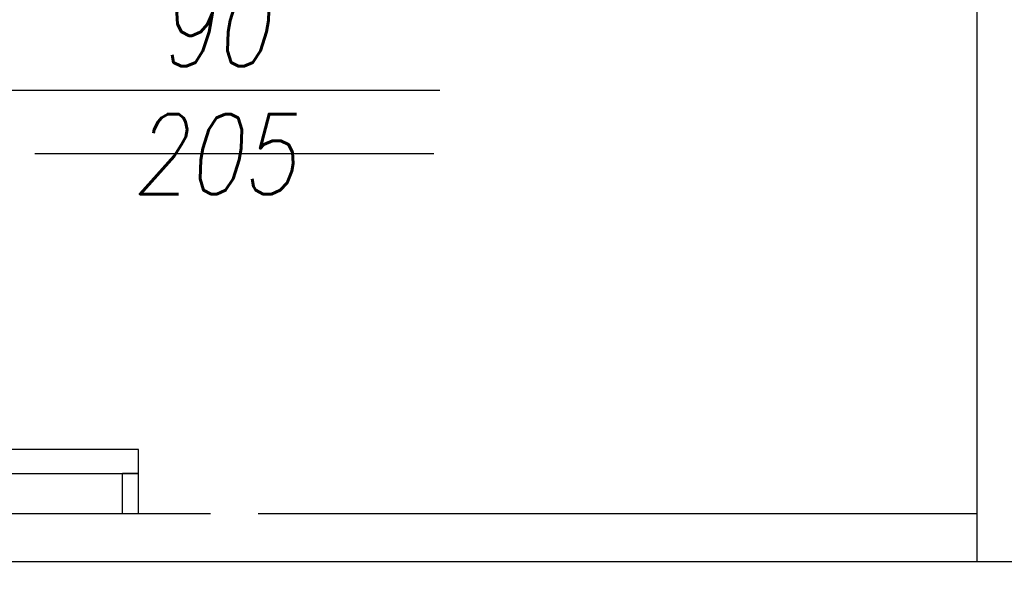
# Model space of a CAD drawing. Header units: millimetres. Extents: x 42924 to 92944, y -369470 to -179866.
# Tile 14 of 256: x 45917 to 46041, y -181451 to -181382. Entities that reach past the tile are written whole.
import ezdxf
from ezdxf.enums import TextEntityAlignment as Align

# ---------------------------------------------------------------- set-up
doc = ezdxf.new("R2010")
doc.units = ezdxf.units.MM
doc.linetypes.add('HIDDEN', pattern=[9.525, 6.35, -3.175])
doc.layers.get('0').update_dxf_attribs({"color": 8})
for name, color, linetype in [('!! 0_ Istn-sciany', 8, 'Continuous'), ('!! 0_ Istn-widok', 8, 'Continuous'), ('!! 0_Istn-drzwi', 8, 'Continuous'), ('!! 2 ZABUDOWA GK-MDF', 8, 'Continuous'), ('!! 2_Drzwi - nowe remont', 8, 'Continuous'), ('!! 2_drzwi opis', 8, 'Continuous')]:
    doc.layers.add(name, color=color, linetype=linetype)
doc.layers.add('E_SAP_ZASIĘG', color=150, linetype='Continuous', plot=False)
doc.styles.add('50', font='ROMANS.shx', dxfattribs={"width": 0.8, "height": 10})
doc.styles.add('ARCHETYP', font='romans.shx', dxfattribs={"height": 15})

# ---------------------------------------------------------------- blocks, each defined once
blk = doc.blocks.new('drzwi giszet')
blk.add_lwpolyline([(68617.39, -194499.27), (68617.39, -194409.27), (68620.39, -194409.27), (68620.39, -194499.27)], close=True)
blk.add_lwpolyline([(68572.43, -194476.09), (68572.43, -194526.09)])
at = {"linetype": 'HIDDEN'}
blk.add_arc((68617.39, -194499.27), 90, 88.0898, 180, dxfattribs=at)
blk = doc.blocks.new('1_ok-opis')
blk.add_line((0, 111.61), (0, 50))
for points in [[(-17, 128.61), (-17, 143.61)], [(17, 128.61), (17, 143.61)]]:
    blk.add_lwpolyline(points)
for centre, start, end in [((0, 143.61), 0, 180), ((0, 128.61), 180, 0)]:
    blk.add_arc(centre, 17, start, end)
at = {"style": 'ARCHETYP'}
for tag, height, rotation, p in [('NR', 12, 90, (0, 136.9)), ('NR', 12, 270, (0, 136.9)), ('SZEROKOŚĆ', 10, 270, (8, 78.29)), ('SZEROKOŚĆ', 10, 90, (-8, 78.29)), ('WYSOKOŚĆ', 10, 270, (-8, 78.29)), ('WYSOKOŚĆ', 10, 90, (8, 78.29))]:
    blk.add_attdef(tag, text='', height=height, rotation=rotation, dxfattribs=at).set_placement(p, align=Align.MIDDLE)

msp = doc.modelspace()

# ---------------------------------------------------------------- linework, layer by layer
at = {"layer": '!! 0_ Istn-sciany'}
for points in [[(46037.12722, -181304.72377), (46037.12722, -181443.72377)], [(45604.63381, -181443.72377), (45941.12722, -181443.72377)], [(45947.12722, -181443.72377), (46037.12722, -181443.72377)], [(45579.63381, -181449.72377), (46062.12722, -181449.72377)]]:
    msp.add_lwpolyline(points, dxfattribs=at)
at = {"layer": '!! 0_ Istn-widok'}
msp.add_lwpolyline([(46037.12722, -181443.72377), (46037.12722, -181449.72377)], dxfattribs=at)
at = {"layer": '!! 0_Istn-drzwi'}
msp.add_lwpolyline([(45969.12722, -181398.72377), (45919.12722, -181398.72377)], dxfattribs=at)
at = {"layer": '!! 2 ZABUDOWA GK-MDF'}
for points in [[(45930.12722, -181443.72377), (45930.12722, -181438.72377)], [(45932.12722, -181438.72377), (45930.12722, -181438.72377)], [(45932.12722, -181443.72377), (45932.12722, -181438.72377)]]:
    msp.add_lwpolyline(points, dxfattribs=at)
at = {"layer": 'E_SAP_ZASIĘG'}
for centre in [(45516.33676, -181291.23744), (46172.51188, -181498.06894)]:
    msp.add_circle(centre, 600, dxfattribs=at)

# ---------------------------------------------------------------- block references
at = {"layer": '!! 2_Drzwi - nowe remont', "xscale": -1, "rotation": 90}
msp.add_blockref('drzwi giszet', (-148567.13826, -112818.33413), dxfattribs=at)
at = {"layer": '!! 2_drzwi opis'}
ref = msp.add_blockref('1_ok-opis', (46019.85995, -181390.7607), dxfattribs=dict(at, rotation=90.00000361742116))
ref.add_attrib('WYSOKOŚĆ', '90', dxfattribs={"layer": '0', "height": 10, "rotation": 0.0000036, "style": '50', "oblique": 10, "width": 0.8}).set_placement((45941.56909, -181382.7607), align=Align.MIDDLE)
ref.add_attrib('SZEROKOŚĆ', '205', dxfattribs={"layer": '0', "height": 10, "rotation": 0.0000036, "style": '50', "oblique": 10, "width": 0.8}).set_placement((45941.5691, -181398.7607), align=Align.MIDDLE)
ref.add_attrib('NR', 'Dw', dxfattribs={"layer": '0', "height": 10, "rotation": 0.0000036, "style": '50', "oblique": 10, "width": 0.8}).set_placement((45891.2487, -181390.76071), align=Align.MIDDLE)

doc.saveas('drawing.dxf')
